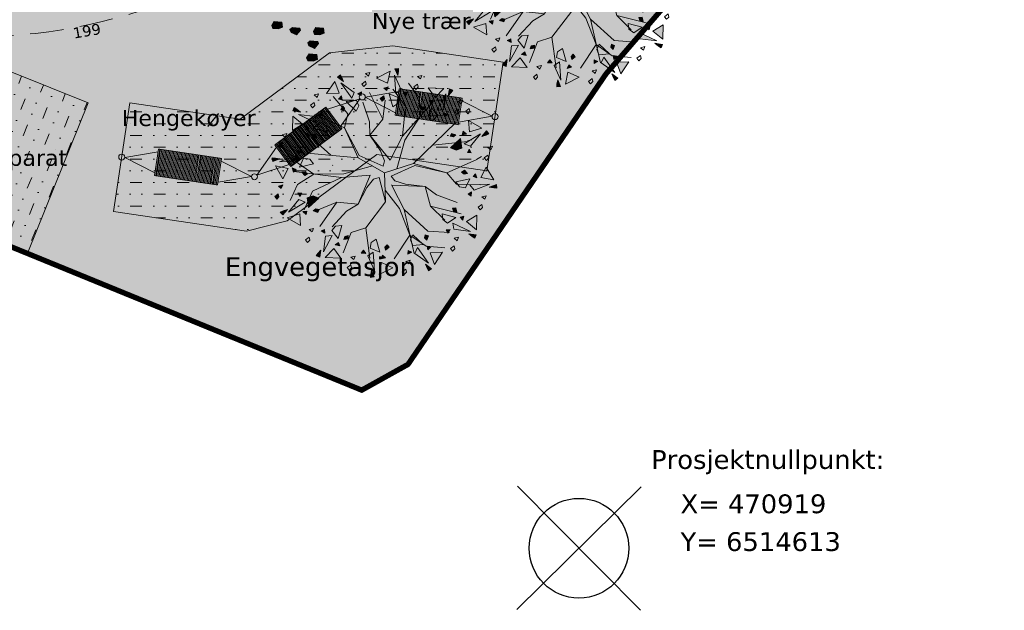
# Model space of a CAD drawing. Header units: metres. Extents: x 470877 to 470966, y 6514611 to 6514728.
# Tile 15 of 256: x 470898 to 470935, y 6514611 to 6514633. Entities that reach past the tile are written whole.
import ezdxf

# ---------------------------------------------------------------- set-up
doc = ezdxf.new("R2010")
doc.units = ezdxf.units.M
doc.header["$PDSIZE"] = 1
for name, pattern in [('DASHED', [19.05, 12.7, -6.35]), ('DASHED2', [0.375, 0.25, -0.125]), ('PLINE', [0])]:
    doc.linetypes.add(name, pattern=pattern)
doc.layers.add('A-L_planter_tre_nytt', color=4, linetype='Continuous')
doc.layers.add('L_tre fyll', color=65, linetype='Continuous')
doc.layers.add('L 771-Gressarealer', color=7, linetype='Continuous', lineweight=9, true_color=0xe1e1ad)
doc.layers.add('LA DIV-Grense_delområde', color=7, linetype='DASHED', lineweight=9, true_color=0x007f00)
for name, color, linetype, lineweight in [('LA TEK', 7, 'Continuous', 9), ('LA TEK-Punkthøgde ny', 255, 'Continuous', 9), ('LA TER-Ny kote 1m', 95, 'Continuous', 13), ('LA UTS-Møbel', 125, 'Continuous', 9), ('LA VEG-Staude', 233, 'Continuous', 9), ('LA VOP-H fallunderlag', 145, 'Continuous', 9), ('LA VOP-H skifer', 251, 'Continuous', 9), ('LA VVS-Fallpil', 255, 'Continuous', 20)]:
    doc.layers.add(name, color=color, linetype=linetype, lineweight=lineweight)
doc.styles.add('Arealtekst', font='arial.ttf')
doc.styles.add('Verdana', font='verdana.ttf')
doc.dimstyles.new('ISO-25', dxfattribs={"dimtxt": 2.5, "dimasz": 2.5, "dimexe": 1.25, "dimexo": 0.625, "dimtad": 1, "dimtxsty": 'Standard', "dimcen": 2.5, "dimadec": 0, "dimazin": 0, "dimtfac": 1, "dimtmove": 0, "dimatfit": 3, "dimfxl": 1, "dimarcsym": 0})

# ---------------------------------------------------------------- blocks, each defined once
blk = doc.blocks.new('*D22')
at = {"layer": 'Defpoints', "color": 0, "transparency": 16777216}
for p in [(470903.701, 6514641.444), (470904.817, 6514621.474)]:
    blk.add_point(p, dxfattribs=at)
at = {"layer": 'LA VVS-Fallpil', "color": 0, "lineweight": -2, "transparency": 16777216}
blk.add_line((470903.881, 6514638.224), (470903.729, 6514640.945), dxfattribs=at)
at = {"layer": 'LA VVS-Fallpil', "color": 0, "transparency": 16777216}
blk.add_solid([(470903.812, 6514640.95), (470903.646, 6514640.941), (470903.701, 6514641.444)], dxfattribs=at)
at = {"layer": 'LA VVS-Fallpil', "color": 0, "transparency": 16777216, "insert": (470904.287, 6514638.858), "char_height": 0.25, "attachment_point": 5, "rotation": 273.1986, "style": 'Arealtekst'}
blk.add_mtext('R20', dxfattribs=at)
blk = doc.blocks.new('Trær Symbol[109]', base_point=(85145, -43970))
at = {"layer": 'L_tre fyll', "linetype": 'Continuous', "lineweight": 0, "true_color": 0x8dd61f}
for points in [[(83394, -40399), (83619, -40566), (83558, -40416), (83505, -40318)], [(85348, -40182), (84838, -40433), (85255, -40628)], [(85518, -40328), (85565, -41014), (85766, -40875)], [(85528, -40096), (85635, -40343), (85662, -40186), (85668, -40078)], [(83286, -40558), (82984, -41015), (83447, -40992)], [(83510, -40607), (83919, -41186), (84017, -40970)], [(84281, -40943), (84135, -41017), (84270, -41079)], [(85278, -40766), (85114, -40809), (85223, -40900)], [(85317, -41019), (85456, -41505), (85641, -41382), (85679, -41167)], [(86012, -40975), (85845, -40970), (85930, -41086)], [(87355, -40820), (86774, -40797), (87034, -41159)], [(87425, -41025), (87099, -41635), (87350, -41609)], [(87558, -40831), (87519, -41092), (87628, -40971), (87691, -40881)], [(83540, -41102), (83423, -41216), (83565, -41245)], [(83709, -41305), (84089, -41666), (84182, -41473), (84099, -41267)], [(85112, -41093), (84978, -41197), (85055, -41292), (85137, -41207)], [(86980, -41288), (86814, -41248), (86860, -41378)], [(81730, -41659), (82012, -41701), (81879, -41597), (81781, -41537)], [(81941, -41787), (82602, -42103), (82569, -41869)], [(82781, -41722), (82696, -41855), (82845, -41846)], [(83573, -41466), (83515, -41619), (83632, -41667), (83656, -41554)], [(86659, -41491), (86487, -41517), (86503, -41635), (86621, -41600)], [(86879, -41523), (86740, -42004), (86968, -41985), (87116, -41819)], [(87511, -41809), (87367, -41727), (87379, -41866)], [(81723, -41849), (81710, -42390), (82093, -42154)], [(82486, -42306), (83005, -42445), (82980, -42232), (82799, -42091)], [(83536, -44146), (84603, -44048), (84164, -45134), (84481, -44516), (84734, -44206), (84946, -44142), (85177, -45042), (85164, -44611), (85699, -45297), (86091, -46286), (85874, -45336), (85410, -44423), (86662, -44480), (85927, -44389), (85525, -44260), (85388, -44092), (86274, -43697), (87462, -43967), (86223, -43614), (85595, -43821), (85897, -42754), (86472, -41863), (85817, -42604), (85353, -43499), (84595, -42556), (84992, -43145), (85143, -43515), (85117, -43617), (85091, -43718), (84192, -43318), (83653, -42290), (84155, -43406), (84650, -43688), (83628, -44005), (82504, -44012)], [(88770, -42302), (88273, -42012), (88307, -42444)], [(82232, -42207), (82193, -42361), (82330, -42321)], [(82456, -42510), (82488, -42671), (82613, -42658), (82574, -42548)], [(87801, -42553), (87636, -42495), (87587, -42603), (87709, -42628)], [(88191, -42529), (88066, -42417), (88038, -42549)], [(88722, -42511), (88108, -42880), (88342, -42975)], [(88942, -42406), (88768, -42612), (88928, -42559), (89031, -42511)], [(87976, -42683), (87597, -43030), (87806, -43120), (88025, -43046)], [(81915, -43103), (81913, -43259), (82036, -43182)], [(88376, -43223), (88294, -43085), (88230, -43210)], [(80981, -43538), (81244, -43443), (81075, -43414), (80959, -43407)], [(81230, -43552), (81966, -43521), (81812, -43331)], [(81975, -43752), (82494, -43632), (82359, -43457), (82128, -43418)], [(81076, -43708), (81355, -44188), (81557, -43802)], [(81705, -43784), (81754, -43937), (81850, -43837)], [(82059, -43945), (82173, -44071), (82273, -44002), (82180, -43923)], [(88231, -43994), (88117, -43868), (88016, -43938), (88110, -44016)], [(88585, -44155), (88536, -44002), (88440, -44102)], [(89213, -44231), (88934, -43752), (88733, -44137)], [(88315, -44187), (87796, -44307), (87931, -44482), (88162, -44521)], [(81053, -44850), (81130, -44945), (81211, -44860), (81186, -44746)], [(81188, -44462), (81297, -44554), (81352, -44419)], [(81914, -44717), (81996, -44854), (82060, -44729)], [(88375, -44836), (88377, -44680), (88254, -44757)], [(89060, -44387), (88324, -44418), (88478, -44608)], [(89309, -44401), (89046, -44496), (89215, -44525), (89331, -44532)], [(81568, -45428), (82181, -45059), (81948, -44964)], [(82314, -45256), (82693, -44909), (82484, -44820), (82265, -44893)], [(81348, -45533), (81522, -45327), (81362, -45380), (81259, -45428)], [(82099, -45410), (82224, -45522), (82252, -45390)], [(82489, -45387), (82654, -45444), (82703, -45336), (82581, -45311)], [(87834, -45429), (87802, -45268), (87677, -45281), (87716, -45391)], [(81520, -45637), (82017, -45927), (81983, -45495)], [(87804, -45633), (87285, -45495), (87310, -45707), (87491, -45848)], [(88349, -46152), (87688, -45836), (87721, -46070)], [(88058, -45732), (88097, -45578), (87959, -45619)], [(88567, -46090), (88580, -45549), (88197, -45785)], [(82779, -46130), (82923, -46212), (82911, -46073)], [(83411, -46416), (83550, -45935), (83322, -45954), (83174, -46120)], [(87508, -46217), (87594, -46084), (87445, -46093)], [(82865, -46914), (83191, -46305), (82940, -46330)], [(83309, -46651), (83476, -46691), (83430, -46562)], [(83631, -46448), (83803, -46422), (83787, -46304), (83669, -46339)], [(84972, -46920), (84834, -46434), (84649, -46557), (84611, -46772)], [(86580, -46634), (86201, -46273), (86108, -46467), (86191, -46672)], [(86717, -46473), (86775, -46320), (86658, -46272), (86634, -46385)], [(88560, -46280), (88278, -46238), (88411, -46342), (88509, -46402)], [(82732, -47108), (82771, -46847), (82662, -46968), (82599, -47058)], [(82935, -47119), (83516, -47142), (83255, -46780)], [(84278, -46964), (84445, -46969), (84360, -46853)], [(84772, -47611), (84725, -46925), (84524, -47064)], [(85178, -46846), (85311, -46742), (85235, -46647), (85153, -46732)], [(86009, -46996), (86155, -46922), (86019, -46860)], [(86779, -47332), (86371, -46753), (86273, -46969)], [(86750, -46837), (86867, -46723), (86725, -46694)], [(87004, -47381), (87306, -46924), (86843, -46947)], [(84942, -47757), (85452, -47506), (85034, -47311)], [(85012, -47173), (85176, -47130), (85067, -47039)], [(84762, -47843), (84655, -47596), (84628, -47753), (84622, -47861)], [(86896, -47540), (86671, -47373), (86732, -47524), (86785, -47621)]]:
    blk.add_hatch(color=62, dxfattribs=at).paths.add_polyline_path(points)
at = {"layer": 'A-L_planter_tre_nytt', "linetype": 'PLINE', "lineweight": 5}
for p, q in [((83505, -40318), (83394, -40399)), ((83558, -40416), (83505, -40318)), ((84598, -40226), (84433, -40269)), ((84433, -40269), (84543, -40360)), ((84543, -40360), (84598, -40226)), ((85348, -40182), (84838, -40433)), ((85348, -40182), (84838, -40433)), ((85255, -40628), (85348, -40182)), ((85255, -40628), (85348, -40182)), ((85518, -40328), (85565, -41014)), ((85766, -40875), (85518, -40328)), ((85518, -40328), (85565, -41014)), ((85766, -40875), (85518, -40328)), ((85668, -40078), (85528, -40096)), ((85668, -40078), (85528, -40096)), ((85528, -40096), (85635, -40343)), ((85528, -40096), (85635, -40343)), ((85635, -40343), (85662, -40186)), ((85635, -40343), (85662, -40186)), ((85662, -40186), (85668, -40078)), ((85662, -40186), (85668, -40078)), ((86535, -40333), (86371, -40376)), ((86480, -40467), (86535, -40333)), ((83286, -40558), (82984, -41015)), ((83447, -40992), (83286, -40558)), ((83394, -40399), (83619, -40566)), ((83510, -40607), (83919, -41186)), ((84017, -40970), (83510, -40607)), ((83619, -40566), (83558, -40416)), ((84431, -40553), (84298, -40656)), ((84298, -40656), (84375, -40752)), ((84375, -40752), (84457, -40666)), ((84457, -40666), (84431, -40553)), ((84838, -40433), (85255, -40628)), ((84838, -40433), (85255, -40628)), ((86436, -41172), (86032, -40628)), ((86369, -40660), (86235, -40764)), ((86394, -40774), (86369, -40660)), ((86371, -40376), (86480, -40467)), ((82683, -41019), (82519, -41062)), ((82519, -41062), (82628, -41153)), ((82628, -41153), (82683, -41019)), ((82984, -41015), (83447, -40992)), ((83919, -41186), (84017, -40970)), ((84281, -40943), (84135, -41017)), ((84135, -41017), (84270, -41079)), ((84270, -41079), (84281, -40943)), ((85075, -41968), (84583, -40969)), ((85278, -40766), (85114, -40809)), ((85278, -40766), (85114, -40809)), ((85114, -40809), (85223, -40900)), ((85114, -40809), (85223, -40900)), ((85223, -40900), (85278, -40766)), ((85223, -40900), (85278, -40766)), ((85317, -41019), (85456, -41505)), ((85679, -41167), (85317, -41019)), ((85317, -41019), (85456, -41505)), ((85679, -41167), (85317, -41019)), ((85451, -40853), (85919, -41475)), ((85565, -41014), (85766, -40875)), ((85565, -41014), (85766, -40875)), ((86012, -40975), (85845, -40970)), ((85845, -40970), (85929, -40973)), ((85845, -40970), (85930, -41086)), ((86012, -40975), (85845, -40970)), ((85845, -40970), (85930, -41086)), ((85930, -41086), (86012, -40975)), ((85930, -41086), (86012, -40975)), ((86235, -40764), (86312, -40859)), ((86312, -40859), (86394, -40774)), ((87355, -40820), (86774, -40797)), ((86774, -40797), (87034, -41159)), ((87034, -41159), (87355, -40820)), ((87425, -41025), (87099, -41635)), ((87350, -41609), (87425, -41025)), ((87558, -40831), (87519, -41092)), ((87519, -41092), (87628, -40971)), ((87691, -40881), (87558, -40831)), ((87628, -40971), (87691, -40881)), ((82517, -41346), (82383, -41450)), ((82542, -41459), (82517, -41346)), ((83773, -41770), (83234, -41115)), ((83540, -41102), (83423, -41216)), ((83423, -41216), (83565, -41245)), ((83565, -41245), (83540, -41102)), ((84099, -41267), (83709, -41305)), ((83709, -41305), (84089, -41666)), ((84182, -41473), (84099, -41267)), ((84586, -42065), (84333, -41332)), ((85112, -41093), (84978, -41197)), ((85112, -41093), (84978, -41197)), ((84978, -41197), (85055, -41292)), ((84978, -41197), (85055, -41292)), ((85055, -41292), (85137, -41207)), ((85055, -41292), (85137, -41207)), ((85075, -41968), (85171, -41258)), ((85137, -41207), (85112, -41093)), ((85137, -41207), (85112, -41093)), ((85456, -41505), (85641, -41382)), ((85456, -41505), (85641, -41382)), ((85641, -41382), (85679, -41167)), ((85641, -41382), (85679, -41167)), ((85817, -42604), (86941, -41333)), ((86472, -41863), (86436, -41172)), ((86814, -41248), (86860, -41378)), ((86980, -41288), (86814, -41248)), ((86860, -41378), (86980, -41288)), ((88054, -41263), (87889, -41306)), ((87889, -41306), (87999, -41397)), ((87999, -41397), (88054, -41263)), ((81781, -41537), (81730, -41659)), ((81730, -41659), (82012, -41701)), ((81879, -41597), (81781, -41537)), ((82012, -41701), (81879, -41597)), ((81941, -41787), (82602, -42103)), ((82569, -41869), (81941, -41787)), ((82383, -41450), (82460, -41545)), ((82460, -41545), (82542, -41459)), ((83653, -42290), (82542, -41791)), ((82781, -41722), (82696, -41855)), ((82845, -41846), (82781, -41722)), ((83573, -41466), (83515, -41619)), ((83515, -41619), (83632, -41667)), ((83656, -41554), (83573, -41466)), ((83632, -41667), (83656, -41554)), ((83653, -42290), (83773, -41770)), ((84089, -41666), (84182, -41473)), ((85919, -41475), (85817, -42604)), ((86472, -41863), (87532, -41800)), ((86659, -41491), (86487, -41517)), ((86487, -41517), (86503, -41635)), ((86503, -41635), (86621, -41600)), ((86621, -41600), (86659, -41491)), ((86879, -41523), (86740, -42004)), ((87116, -41819), (86879, -41523)), ((87099, -41635), (87350, -41609)), ((87511, -41809), (87367, -41727)), ((87367, -41727), (87379, -41866)), ((87379, -41866), (87511, -41809)), ((87887, -41590), (87754, -41694)), ((87754, -41694), (87831, -41789)), ((87831, -41789), (87913, -41703)), ((87913, -41703), (87887, -41590)), ((88301, -41569), (88168, -41673)), ((88168, -41673), (88244, -41768)), ((88244, -41768), (88326, -41683)), ((88326, -41683), (88301, -41569)), ((81723, -41849), (81710, -42390)), ((81710, -42390), (82093, -42154)), ((82093, -42154), (81723, -41849)), ((82799, -42091), (82486, -42306)), ((82602, -42103), (82569, -41869)), ((82696, -41855), (82845, -41846)), ((82980, -42232), (82799, -42091)), ((84595, -42556), (84586, -42065)), ((84595, -42556), (85075, -41968)), ((85897, -42754), (86472, -41863)), ((86223, -43614), (87815, -42082)), ((86740, -42004), (86968, -41985)), ((86968, -41985), (87116, -41819)), ((88770, -42302), (88273, -42012)), ((88273, -42012), (88307, -42444)), ((81498, -42502), (81334, -42545)), ((81334, -42545), (81443, -42636)), ((81443, -42636), (81498, -42502)), ((83141, -43311), (82179, -42441)), ((82232, -42207), (82193, -42361)), ((82193, -42361), (82330, -42321)), ((82330, -42321), (82232, -42207)), ((82456, -42510), (82488, -42671)), ((82574, -42548), (82456, -42510)), ((82486, -42306), (83005, -42445)), ((82613, -42658), (82574, -42548)), ((83005, -42445), (82980, -42232)), ((84192, -43318), (83653, -42290)), ((84155, -43406), (83653, -42290)), ((87636, -42495), (87587, -42603)), ((87801, -42553), (87636, -42495)), ((88066, -42417), (88038, -42549)), ((88038, -42549), (88191, -42529)), ((88191, -42529), (88066, -42417)), ((88722, -42511), (88108, -42880)), ((88307, -42444), (88770, -42302)), ((88342, -42975), (88722, -42511)), ((88942, -42406), (88768, -42612)), ((88928, -42559), (89031, -42511)), ((89031, -42511), (88942, -42406)), ((81331, -42829), (81198, -42933)), ((81357, -42943), (81331, -42829)), ((82488, -42671), (82613, -42658)), ((84992, -43145), (84595, -42556)), ((85353, -43499), (84595, -42556)), ((85353, -43499), (85817, -42604)), ((85595, -43821), (85897, -42754)), ((86924, -42939), (88240, -42800)), ((87587, -42603), (87709, -42628)), ((87976, -42683), (87597, -43030)), ((87709, -42628), (87801, -42553)), ((88025, -43046), (87976, -42683)), ((88108, -42880), (88342, -42975)), ((88395, -42736), (88231, -42779)), ((88768, -42612), (88928, -42559)), ((81198, -42933), (81275, -43028)), ((81275, -43028), (81357, -42943)), ((84155, -43406), (81852, -43190)), ((81915, -43103), (81913, -43259)), ((81913, -43259), (82036, -43182)), ((82036, -43182), (81915, -43103)), ((85143, -43515), (84992, -43145)), ((87597, -43030), (87806, -43120)), ((87806, -43120), (88025, -43046)), ((88294, -43085), (88230, -43210)), ((88230, -43210), (88376, -43223)), ((88376, -43223), (88294, -43085)), ((89159, -42978), (88994, -43020)), ((88994, -43020), (89104, -43112)), ((89104, -43112), (89159, -42978)), ((80959, -43407), (80981, -43538)), ((81075, -43414), (80959, -43407)), ((80981, -43538), (81244, -43443)), ((81244, -43443), (81075, -43414)), ((81812, -43331), (81230, -43552)), ((81230, -43552), (81966, -43521)), ((82504, -44012), (81528, -43329)), ((81966, -43521), (81812, -43331)), ((82128, -43418), (81975, -43752)), ((81975, -43752), (82494, -43632)), ((82359, -43457), (82128, -43418)), ((82494, -43632), (82359, -43457)), ((85145, -43970), (84155, -43406)), ((85091, -43718), (84192, -43318)), ((85091, -43718), (85143, -43515)), ((85145, -43970), (86223, -43614)), ((86223, -43614), (87462, -43967)), ((87462, -43967), (88560, -43482)), ((88573, -43474), (88758, -43352)), ((88992, -43304), (88859, -43408)), ((88859, -43408), (88936, -43503)), ((88936, -43503), (89018, -43418)), ((89018, -43418), (88992, -43304)), ((81076, -43708), (81355, -44188)), ((81557, -43802), (81076, -43708)), ((81355, -44188), (81557, -43802)), ((81850, -43837), (81705, -43784)), ((81705, -43784), (81754, -43937)), ((81754, -43937), (81850, -43837)), ((83536, -44146), (81764, -43917)), ((82504, -44012), (81896, -44398)), ((82180, -43923), (82059, -43945)), ((82059, -43945), (82173, -44071)), ((82173, -44071), (82273, -44002)), ((82273, -44002), (82180, -43923)), ((83628, -44005), (82504, -44012)), ((83211, -43687), (83202, -43675)), ((84691, -43711), (83628, -44005)), ((85145, -43970), (85177, -45042)), ((85388, -44092), (86274, -43697)), ((86274, -43697), (87462, -43967)), ((87462, -43967), (87823, -44389)), ((88117, -43868), (88016, -43938)), ((88016, -43938), (88110, -44016)), ((88110, -44016), (88231, -43994)), ((88231, -43994), (88117, -43868)), ((88536, -44002), (88440, -44102)), ((88585, -44155), (88536, -44002)), ((88934, -43752), (88733, -44137)), ((89213, -44231), (88934, -43752)), ((82455, -44649), (83536, -44146)), ((84603, -44048), (83536, -44146)), ((84603, -44048), (84164, -45134)), ((84734, -44206), (84481, -44516)), ((84946, -44142), (84734, -44206)), ((84946, -44142), (85177, -45042)), ((85388, -44092), (85525, -44260)), ((85525, -44260), (85927, -44389)), ((88315, -44187), (87796, -44307)), ((87796, -44307), (87931, -44482)), ((88162, -44521), (88315, -44187)), ((88440, -44102), (88585, -44155)), ((88733, -44137), (89213, -44231)), ((81186, -44746), (81053, -44850)), ((81211, -44860), (81186, -44746)), ((81352, -44419), (81188, -44462)), ((81188, -44462), (81297, -44554)), ((81297, -44554), (81352, -44419)), ((81896, -44398), (81624, -44997)), ((81914, -44717), (81996, -44854)), ((82060, -44729), (81914, -44717)), ((81996, -44854), (82060, -44729)), ((82148, -45340), (82455, -44649)), ((84481, -44516), (84164, -45134)), ((85164, -44611), (85699, -45297)), ((85405, -44414), (85913, -45413)), ((85410, -44423), (86662, -44480)), ((85927, -44389), (86662, -44480)), ((86662, -44480), (87078, -44788)), ((86662, -44480), (86859, -45206)), ((87823, -44389), (88700, -44419)), ((87931, -44482), (88162, -44521)), ((88377, -44680), (88254, -44757)), ((89060, -44387), (88324, -44418)), ((88324, -44418), (88478, -44608)), ((88375, -44836), (88377, -44680)), ((88478, -44608), (89060, -44387)), ((89309, -44401), (89046, -44496)), ((89046, -44496), (89215, -44525)), ((89215, -44525), (89331, -44532)), ((89331, -44532), (89309, -44401)), ((81053, -44850), (81130, -44945)), ((81130, -44945), (81211, -44860)), ((81948, -44964), (81568, -45428)), ((81568, -45428), (82181, -45059)), ((82181, -45059), (81948, -44964)), ((82484, -44820), (82265, -44893)), ((82265, -44893), (82314, -45256)), ((82314, -45256), (82693, -44909)), ((82693, -44909), (82484, -44820)), ((83366, -45059), (82670, -45351)), ((83366, -45059), (82731, -45964)), ((84164, -45134), (83366, -45059)), ((85177, -45042), (84440, -46015)), ((87078, -44788), (87845, -45077)), ((88254, -44757), (88375, -44836)), ((88932, -44819), (88768, -44862)), ((88768, -44862), (88877, -44953)), ((88877, -44953), (88932, -44819)), ((81362, -45380), (81259, -45428)), ((81259, -45428), (81348, -45533)), ((81348, -45533), (81522, -45327)), ((81522, -45327), (81362, -45380)), ((82252, -45390), (82099, -45410)), ((82099, -45410), (82224, -45522)), ((82224, -45522), (82252, -45390)), ((82581, -45311), (82489, -45387)), ((82489, -45387), (82654, -45444)), ((82703, -45336), (82581, -45311)), ((82654, -45444), (82703, -45336)), ((83724, -45395), (83197, -45973)), ((84164, -45134), (83724, -45395)), ((85699, -45297), (86091, -46286)), ((86754, -46135), (85874, -45336)), ((85874, -45336), (86246, -46968)), ((86859, -45206), (87995, -45491)), ((86859, -45206), (87393, -45732)), ((87802, -45268), (87677, -45281)), ((87677, -45281), (87716, -45391)), ((87716, -45391), (87834, -45429)), ((87834, -45429), (87802, -45268)), ((88765, -45146), (88632, -45250)), ((88632, -45250), (88709, -45345)), ((88709, -45345), (88791, -45259)), ((88791, -45259), (88765, -45146)), ((81983, -45495), (81520, -45637)), ((81520, -45637), (82017, -45927)), ((82017, -45927), (81983, -45495)), ((87804, -45633), (87285, -45495)), ((87285, -45495), (87310, -45707)), ((87310, -45707), (87491, -45848)), ((87491, -45848), (87804, -45633)), ((88349, -46152), (87688, -45836)), ((87688, -45836), (87721, -46070)), ((88097, -45578), (87959, -45619)), ((87959, -45619), (88058, -45732)), ((88058, -45732), (88097, -45578)), ((88580, -45549), (88197, -45785)), ((88197, -45785), (88567, -46090)), ((88567, -46090), (88580, -45549)), ((82502, -46037), (82338, -46080)), ((82338, -46080), (82447, -46171)), ((82447, -46171), (82502, -46037)), ((82911, -46073), (82779, -46130)), ((82779, -46130), (82923, -46212)), ((82923, -46212), (82911, -46073)), ((83322, -45954), (83174, -46120)), ((83174, -46120), (83411, -46416)), ((83550, -45935), (83322, -45954)), ((83411, -46416), (83550, -45935)), ((83902, -46189), (83603, -46952)), ((84440, -46015), (83902, -46189)), ((84440, -46015), (84598, -47149)), ((87560, -46195), (86754, -46135)), ((87594, -46084), (87445, -46093)), ((87445, -46093), (87508, -46217)), ((87508, -46217), (87594, -46084)), ((87721, -46070), (88349, -46152)), ((82336, -46364), (82202, -46468)), ((82202, -46468), (82279, -46563)), ((82279, -46563), (82361, -46477)), ((82361, -46477), (82336, -46364)), ((82865, -46914), (83191, -46305)), ((82940, -46330), (82865, -46914)), ((83191, -46305), (82940, -46330)), ((83430, -46562), (83309, -46651)), ((83476, -46691), (83430, -46562)), ((83669, -46339), (83631, -46448)), ((83631, -46448), (83803, -46422)), ((83787, -46304), (83669, -46339)), ((83803, -46422), (83787, -46304)), ((84649, -46557), (84611, -46772)), ((84834, -46434), (84649, -46557)), ((84972, -46920), (84834, -46434)), ((86091, -46286), (85506, -47165)), ((86091, -46286), (86690, -46705)), ((86201, -46273), (86108, -46467)), ((86108, -46467), (86191, -46672)), ((86580, -46634), (86201, -46273)), ((86658, -46272), (86634, -46385)), ((86634, -46385), (86717, -46473)), ((86775, -46320), (86658, -46272)), ((86717, -46473), (86775, -46320)), ((87903, -46361), (87739, -46404)), ((87739, -46404), (87848, -46496)), ((87848, -46496), (87903, -46361)), ((88560, -46280), (88278, -46238)), ((88278, -46238), (88411, -46342)), ((88411, -46342), (88509, -46402)), ((88509, -46402), (88560, -46280)), ((82771, -46847), (82662, -46968)), ((82732, -47108), (82771, -46847)), ((83255, -46780), (82935, -47119)), ((83516, -47142), (83255, -46780)), ((83309, -46651), (83476, -46691)), ((84360, -46853), (84278, -46964)), ((84445, -46969), (84360, -46853)), ((84725, -46925), (84524, -47064)), ((84611, -46772), (84972, -46920)), ((84772, -47611), (84725, -46925)), ((85235, -46647), (85153, -46732)), ((85153, -46732), (85178, -46846)), ((85178, -46846), (85311, -46742)), ((85311, -46742), (85235, -46647)), ((86019, -46860), (86009, -46996)), ((86009, -46996), (86155, -46922)), ((86155, -46922), (86019, -46860)), ((86191, -46672), (86580, -46634)), ((86371, -46753), (86273, -46969)), ((86779, -47332), (86371, -46753)), ((86690, -46705), (87391, -46762)), ((86867, -46723), (86725, -46694)), ((86725, -46694), (86750, -46837)), ((86750, -46837), (86867, -46723)), ((87306, -46924), (86843, -46947)), ((86843, -46947), (87004, -47381)), ((87004, -47381), (87306, -46924)), ((87736, -46688), (87603, -46792)), ((87603, -46792), (87680, -46887)), ((87680, -46887), (87762, -46802)), ((87762, -46802), (87736, -46688)), ((82662, -46968), (82599, -47058)), ((82599, -47058), (82732, -47108)), ((82935, -47119), (83516, -47142)), ((84048, -47066), (83884, -47109)), ((83884, -47109), (83993, -47200)), ((83993, -47200), (84048, -47066)), ((84278, -46964), (84445, -46969)), ((84524, -47064), (84772, -47611)), ((85034, -47311), (84942, -47757)), ((85067, -47039), (85012, -47173)), ((85012, -47173), (85176, -47130)), ((85452, -47506), (85034, -47311)), ((85176, -47130), (85067, -47039)), ((86102, -47227), (85938, -47270)), ((85938, -47270), (86047, -47361)), ((86047, -47361), (86102, -47227)), ((86273, -46969), (86779, -47332)), ((83882, -47393), (83749, -47497)), ((83749, -47497), (83826, -47592)), ((83826, -47592), (83908, -47506)), ((83908, -47506), (83882, -47393)), ((84655, -47596), (84628, -47753)), ((84762, -47843), (84655, -47596)), ((84942, -47757), (85452, -47506)), ((85935, -47554), (85802, -47658)), ((85802, -47658), (85879, -47753)), ((85879, -47753), (85961, -47668)), ((85961, -47668), (85935, -47554)), ((86896, -47540), (86671, -47373)), ((86671, -47373), (86732, -47524)), ((86732, -47524), (86785, -47621)), ((86785, -47621), (86896, -47540)), ((84628, -47753), (84622, -47861)), ((84622, -47861), (84762, -47843))]:
    blk.add_line(p, q, dxfattribs=at)

msp = doc.modelspace()

# ---------------------------------------------------------------- hatches: boundary and pattern name
at = {"layer": 'L 771-Gressarealer'}
h = msp.add_hatch(color=256, dxfattribs=at)
edge = h.paths.add_edge_path()
edge.add_line((470884.745, 6514673.478), (470885.269, 6514664.869))
edge.add_line((470885.269, 6514664.869), (470885.438, 6514661.664))
edge.add_arc((470668.033, 6514651.837), 217.627, 0.1029, 2.58795, ccw=False)
edge.add_arc((470897.349, 6514652.007), 11.692, 178.9172, 222.2676)
edge.add_line((470888.697, 6514644.144), (470888.236, 6514643.682))
edge.add_arc((470897.422, 6514652.09), 12.453, 222.4701, 230.5635)
edge.add_line((470889.511, 6514642.473), (470888.942, 6514641.779))
edge.add_arc((470896.555, 6514650.887), 11.87, 230.1061, 238.5676)
edge.add_line((470890.365, 6514640.758), (470889.89, 6514639.993))
edge.add_arc((470897.302, 6514651.94), 14.06, 238.1817, 245.3503)
edge.add_line((470891.438, 6514639.161), (470891.063, 6514638.345))
edge.add_arc((470897.409, 6514652.092), 15.14, 245.223, 251.8689)
edge.add_line((470892.697, 6514637.703), (470892.419, 6514636.847))
edge.add_arc((470897.292, 6514651.834), 15.759, 251.9866, 258.3061)
edge.add_line((470894.098, 6514636.402), (470893.913, 6514635.522))
edge.add_arc((470897.063, 6514650.217), 15.029, 257.9016, 264.9742)
edge.add_line((470895.747, 6514635.246), (470895.681, 6514634.644))
edge.add_arc((470897.321, 6514653.039), 18.468, 264.9066, 274.4555)
edge.add_line((470898.755, 6514634.627), (470898.898, 6514633.43))
edge.add_arc((470897.349, 6514652.007), 18.642, 274.7653, 282.9449)
edge.add_line((470901.525, 6514633.84), (470902.017, 6514633.95))
edge.add_line((470902.017, 6514633.95), (470901.689, 6514635.413))
edge.add_line((470901.689, 6514635.413), (470901.674, 6514635.477))
edge.add_line((470901.674, 6514635.477), (470901.337, 6514635.397))
edge.add_line((470901.337, 6514635.397), (470901.28, 6514635.641))
edge.add_arc((470904.817, 6514621.474), 14.601, 85.4073, 104.0202, ccw=False)
edge.add_arc((470907.719, 6514653.797), 17.852, 264.4293, 283.2707)
edge.add_line((470911.817, 6514636.421), (470911.612, 6514637.296))
edge.add_arc((470907.717, 6514653.846), 17.002, 283.2417, 288.511)
edge.add_line((470913.115, 6514637.723), (470912.829, 6514638.576))
edge.add_arc((470907.666, 6514653.972), 16.238, 288.5372, 293.3864)
edge.add_line((470914.112, 6514639.068), (470913.755, 6514639.893))
edge.add_arc((470907.71, 6514653.868), 15.226, 293.392, 298.7618)
edge.add_line((470915.036, 6514640.52), (470914.603, 6514641.309))
edge.add_arc((470907.685, 6514653.898), 14.365, 298.7913, 304.7391)
edge.add_line((470915.87, 6514642.094), (470915.359, 6514642.831))
edge.add_arc((470906.087, 6514655.882), 16.009, 305.3917, 311.0584)
edge.add_line((470916.602, 6514643.811), (470916.171, 6514644.297))
edge.add_arc((470907.722, 6514653.845), 12.749, 311.5074, 365.0731)
edge.add_line((470920.421, 6514654.972), (470919.956, 6514660.554))
edge.add_arc((470929.744, 6514661.667), 9.851, 145.7693, 186.4867, ccw=False)
edge.add_line((470921.599, 6514667.208), (470937.126, 6514688.02))
edge.add_arc((470944.526, 6514682.296), 9.356, 95.2613, 142.2783, ccw=False)
edge.add_arc((470942.151, 6514703.688), 12.171, 277.1596, 354.5241)
edge.add_line((470954.267, 6514702.527), (470954.017, 6514702.54))
edge.add_line((470954.017, 6514702.54), (470954.068, 6514710.691))
edge.add_line((470954.068, 6514710.691), (470965.433, 6514710.565))
edge.add_line((470965.433, 6514710.565), (470933.57, 6514668.44))
edge.add_line((470933.57, 6514668.44), (470932.921, 6514665.513))
edge.add_line((470932.921, 6514665.513), (470930.983, 6514657.851))
edge.add_line((470930.983, 6514657.851), (470929, 6514649.641))
edge.add_line((470929, 6514649.641), (470923.035, 6514634.182))
edge.add_line((470923.035, 6514634.182), (470920.012, 6514630.682))
edge.add_line((470920.012, 6514630.682), (470912.632, 6514619.851))
edge.add_line((470912.632, 6514619.851), (470910.907, 6514618.891))
edge.add_line((470910.907, 6514618.891), (470878.57, 6514632.121))
edge.add_line((470878.57, 6514632.121), (470877.585, 6514672.863))
edge.add_line((470877.585, 6514672.863), (470880.229, 6514682.09))
edge.add_line((470880.229, 6514682.09), (470884.219, 6514682.108))
edge.add_line((470884.219, 6514682.108), (470884.745, 6514673.478))
at = {"layer": 'LA UTS-Møbel', "true_color": 0xb6a581}
h = msp.add_hatch(color=33, dxfattribs=at)
h.dxf.hatch_style = 1
h.paths.add_polyline_path([(470912.153, 6514629.134), (470912.203, 6514629.127), (470912.35, 6514630.116), (470912.3, 6514630.123)])
h.paths.add_polyline_path([(470911.019, 6514629.888, 1), (470910.837, 6514629.754, 1)])
h.paths.add_polyline_path([(470915.783, 6514629.021, 1), (470915.965, 6514629.155, 1)])
h = msp.add_hatch(color=33, dxfattribs=at)
h.dxf.hatch_style = 1
h.paths.add_polyline_path([(470909.576, 6514629.441), (470909.535, 6514629.411), (470910.131, 6514628.608), (470910.171, 6514628.638)])
h.paths.add_polyline_path([(470910.837, 6514629.754, 1), (470911.019, 6514629.888, 1)])
h.paths.add_polyline_path([(470907.002, 6514626.91, 1), (470906.821, 6514626.776, 1)])
h = msp.add_hatch(color=33, dxfattribs=at)
h.dxf.hatch_style = 1
h.paths.add_polyline_path([(470914.452, 6514628.793), (470914.502, 6514628.786), (470914.648, 6514629.775), (470914.599, 6514629.783)])
h = msp.add_hatch(color=33, dxfattribs=at)
h.dxf.hatch_style = 1
h.paths.add_polyline_path([(470903.191, 6514626.889), (470903.241, 6514626.882), (470903.387, 6514627.871), (470903.338, 6514627.878)])
h.paths.add_polyline_path([(470902.056, 6514627.643, 1), (470901.875, 6514627.509, 1)])
h.paths.add_polyline_path([(470906.821, 6514626.776, 1), (470907.002, 6514626.91, 1)])
h = msp.add_hatch(color=33, dxfattribs=at)
h.dxf.hatch_style = 1
h.paths.add_polyline_path([(470907.709, 6514628.056), (470907.668, 6514628.027), (470908.264, 6514627.223), (470908.304, 6514627.253)])
h = msp.add_hatch(color=33, dxfattribs=at)
h.dxf.hatch_style = 1
h.paths.add_polyline_path([(470905.49, 6514626.548), (470905.54, 6514626.541), (470905.686, 6514627.53), (470905.637, 6514627.537)])
at = {"layer": 'LA VEG-Staude', "true_color": 0xc57bd1}
h = msp.add_hatch(dxfattribs=at)
h.set_pattern_fill('GOST_GLASS', color=213, scale=0.04, style=0)
h.set_pattern_definition([(45, (0, 0), (0.3394112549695, 0), [0.2, -0.28]), (45, (0.08485, 0), (0.3394112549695, 0), [0.08, -0.4]), (45, (0, 0.08485), (0.3394112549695, 0), [0.08, -0.4])])
h.paths.add_polyline_path([(470899.535, 6514624.833), (470910.61, 6514620.25), (470913.545, 6514623.352, -0.202167), (470916.608, 6514625.827), (470918.228, 6514628.217, 0.354563), (470918.355, 6514629.482, 0.384949), (470917.128, 6514629.611, 0.145502), (470916.221, 6514627.783, -0.495577), (470912.539, 6514626.75, 0.539495), (470910.4, 6514625.897, -0.391895), (470907.905, 6514624.319, 0.145001), (470904.673, 6514624.465, -0.268719), (470901.556, 6514625.578, 0.665328)])
at = {"layer": 'LA VOP-H fallunderlag'}
h = msp.add_hatch(dxfattribs=at)
h.set_pattern_fill('MUDST', color=256, scale=0.069, angle=68.0874, style=0)
h.set_pattern_definition([(68.087432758, (6338960.71587, 3645186.5717), (-0.079468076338, 0.976504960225), [0.43815, -0.43815, 0, -0.43815, 0, -0.43815])])
h.paths.add_polyline_path([(470891.514, 6514626.826), (470898.472, 6514624.027), (470900.711, 6514629.594), (470893.753, 6514632.392)])
h = msp.add_hatch(dxfattribs=at)
h.set_pattern_fill('MUDST', color=256, scale=0.069, style=0)
h.set_pattern_definition([(0, (-1310.37484, -345.3355), (0.8763, 0.43815), [0.43815, -0.43815, 0, -0.43815, 0, -0.43815])])
h.paths.add_polyline_path([(470901.665, 6514625.548), (470906.611, 6514624.815), (470908.133, 6514625.196), (470911.467, 6514627.669), (470915.573, 6514627.06), (470916.174, 6514631.116), (470912.068, 6514631.725), (470909.707, 6514631.468), (470906.373, 6514628.995), (470902.266, 6514629.604)])
at = {"layer": 'LA VOP-H skifer', "true_color": 0xc7c8ca}
h = msp.add_hatch(color=9, dxfattribs=at)
h.dxf.hatch_style = 1
h.paths.add_polyline_path([(470907.801, 6514632.358), (470907.959, 6514632.424), (470907.937, 6514632.607), (470907.65, 6514632.631), (470907.56, 6514632.484), (470907.6, 6514632.371)])
h = msp.add_hatch(color=9, dxfattribs=at)
h.dxf.hatch_style = 1
h.paths.add_polyline_path([(470908.323, 6514632.41), (470908.235, 6514632.335), (470908.275, 6514632.222), (470908.479, 6514632.128), (470908.632, 6514632.304), (470908.605, 6514632.386)])
h = msp.add_hatch(color=9, dxfattribs=at)
h.dxf.hatch_style = 1
h.paths.add_polyline_path([(470909.35, 6514632.133), (470909.509, 6514632.199), (470909.486, 6514632.382), (470909.199, 6514632.406), (470909.11, 6514632.259), (470909.149, 6514632.146)])
h = msp.add_hatch(color=9, dxfattribs=at)
h.dxf.hatch_style = 1
h.paths.add_polyline_path([(470908.987, 6514631.912), (470908.9, 6514631.837), (470908.939, 6514631.724), (470909.143, 6514631.63), (470909.296, 6514631.806), (470909.27, 6514631.888)])
h = msp.add_hatch(color=9, dxfattribs=at)
h.dxf.hatch_style = 1
h.paths.add_polyline_path([(470909.097, 6514631.148), (470909.255, 6514631.213), (470909.233, 6514631.396), (470908.946, 6514631.42), (470908.856, 6514631.273), (470908.896, 6514631.16)])

# ---------------------------------------------------------------- linework, layer by layer
at = {"linetype": 'Continuous'}
for points in [[(470916.689, 6514610.711), (470921.311, 6514615.289)], [(470916.713, 6514615.314), (470921.287, 6514610.686)]]:
    msp.add_lwpolyline(points, dxfattribs=at)
msp.add_circle((470919, 6514613), 1.857, dxfattribs=at)
at = {"layer": 'LA DIV-Grense_delområde', "ltscale": 0.2}
msp.add_lwpolyline([(470965.433, 6514710.565, 0.2, 0.2, 0), (470933.57, 6514668.44, 0.2, 0.2, 0), (470932.921, 6514665.513, 0.2, 0.2, 0), (470931.415, 6514659.645, 0.2, 0.2, 0), (470928.999, 6514649.641, 0.2, 0.2, 0), (470925.243, 6514640.291, 0.2, 0.2, 0), (470923.034, 6514634.183, 0.2, 0.2, 0), (470920.011, 6514630.682, 0.2, 0.2, 0), (470912.631, 6514619.852, 0.2, 0.2, 0), (470910.907, 6514618.892, 0.2, 0.2, 0), (470878.57, 6514632.122, 0.2, 0.2, 0), (470877.585, 6514672.864, 0.2, 0.2, 0), (470880.229, 6514682.09, 0.2, 0.2, 0), (470880.18, 6514692.87, 0.2, 0.2, 0)], format="xyseb", dxfattribs=at)
at = {"layer": 'LA TER-Ny kote 1m', "linetype": 'DASHED2', "ltscale": 5, "flags": 128}
msp.add_lwpolyline([(470894.813, 6514632.142, 0.100111), (470902.619, 6514633.015, -0.066328), (470909.125, 6514633.743, 0.362722), (470927.782, 6514651.716, -0.105119), (470930.563, 6514658.617, -0.079699)], format="xyb", dxfattribs=at)
at = {"layer": 'LA UTS-Møbel'}
for points in [[(470912.153, 6514629.134), (470912.203, 6514629.127), (470912.35, 6514630.116), (470912.3, 6514630.123), (470912.153, 6514629.134)], [(470912.227, 6514629.123), (470912.373, 6514630.112)], [(470912.276, 6514629.116), (470912.423, 6514630.105)], [(470912.325, 6514629.109), (470912.472, 6514630.098)], [(470914.599, 6514629.783), (470912.35, 6514630.116)], [(470912.375, 6514629.101), (470912.522, 6514630.09)], [(470912.424, 6514629.094), (470912.571, 6514630.083)], [(470912.474, 6514629.087), (470912.62, 6514630.076)], [(470912.523, 6514629.079), (470912.67, 6514630.069)], [(470910.112, 6514628.718), (470910.837, 6514629.754), (470909.635, 6514629.36)], [(470912.285, 6514630.024), (470911.04, 6514629.805), (470912.168, 6514629.233)], [(470912.573, 6514629.072), (470912.719, 6514630.061)], [(470912.622, 6514629.065), (470912.769, 6514630.054)], [(470912.672, 6514629.057), (470912.818, 6514630.047)], [(470912.721, 6514629.05), (470912.868, 6514630.039)], [(470912.771, 6514629.043), (470912.917, 6514630.032)], [(470912.82, 6514629.035), (470912.967, 6514630.025)], [(470912.87, 6514629.028), (470913.016, 6514630.017)], [(470912.919, 6514629.021), (470913.066, 6514630.01)], [(470912.968, 6514629.013), (470913.115, 6514630.003)], [(470913.018, 6514629.006), (470913.165, 6514629.995)], [(470913.067, 6514628.999), (470913.214, 6514629.988)], [(470913.117, 6514628.991), (470913.263, 6514629.981)], [(470913.166, 6514628.984), (470913.313, 6514629.973)], [(470913.216, 6514628.977), (470913.362, 6514629.966)], [(470913.265, 6514628.969), (470913.412, 6514629.959)], [(470913.315, 6514628.962), (470913.461, 6514629.951)], [(470913.364, 6514628.955), (470913.511, 6514629.944)], [(470913.414, 6514628.947), (470913.56, 6514629.937)], [(470913.463, 6514628.94), (470913.61, 6514629.929)], [(470913.512, 6514628.933), (470913.659, 6514629.922)], [(470913.562, 6514628.925), (470913.709, 6514629.915)], [(470913.611, 6514628.918), (470913.758, 6514629.907)], [(470913.661, 6514628.911), (470913.807, 6514629.9)], [(470913.71, 6514628.903), (470913.857, 6514629.893)], [(470913.76, 6514628.896), (470913.906, 6514629.885)], [(470913.809, 6514628.889), (470913.956, 6514629.878)], [(470913.859, 6514628.881), (470914.005, 6514629.871)], [(470913.908, 6514628.874), (470914.055, 6514629.863)], [(470913.958, 6514628.867), (470914.104, 6514629.856)], [(470914.007, 6514628.859), (470914.154, 6514629.849)], [(470914.057, 6514628.852), (470914.203, 6514629.841)], [(470914.106, 6514628.845), (470914.253, 6514629.834)], [(470914.155, 6514628.837), (470914.302, 6514629.827)], [(470914.205, 6514628.83), (470914.352, 6514629.819)], [(470914.254, 6514628.823), (470914.401, 6514629.812)], [(470914.304, 6514628.815), (470914.45, 6514629.805)], [(470914.353, 6514628.808), (470914.5, 6514629.797)], [(470914.403, 6514628.801), (470914.549, 6514629.79)], [(470914.452, 6514628.793), (470914.502, 6514628.786), (470914.648, 6514629.775), (470914.599, 6514629.783), (470914.452, 6514628.793)], [(470907.709, 6514628.056), (470909.535, 6514629.411)], [(470909.436, 6514629.337), (470910.031, 6514628.534)], [(470909.476, 6514629.367), (470910.072, 6514628.564)], [(470909.516, 6514629.397), (470910.112, 6514628.593)], [(470909.576, 6514629.441), (470909.535, 6514629.411), (470910.131, 6514628.608), (470910.171, 6514628.638), (470909.576, 6514629.441)], [(470914.517, 6514628.885), (470915.762, 6514629.105), (470914.634, 6514629.676)], [(470908.954, 6514628.98), (470909.549, 6514628.176)], [(470908.994, 6514629.009), (470909.59, 6514628.206)], [(470909.034, 6514629.039), (470909.63, 6514628.236)], [(470909.074, 6514629.069), (470909.67, 6514628.266)], [(470909.114, 6514629.099), (470909.71, 6514628.296)], [(470909.155, 6514629.129), (470909.75, 6514628.325)], [(470909.195, 6514629.158), (470909.79, 6514628.355)], [(470909.235, 6514629.188), (470909.831, 6514628.385)], [(470909.275, 6514629.218), (470909.871, 6514628.415)], [(470909.315, 6514629.248), (470909.911, 6514628.445)], [(470909.355, 6514629.278), (470909.951, 6514628.474)], [(470909.396, 6514629.307), (470909.991, 6514628.504)], [(470914.452, 6514628.793), (470912.203, 6514629.127)], [(470908.304, 6514627.253), (470910.131, 6514628.608)], [(470908.472, 6514628.622), (470909.067, 6514627.819)], [(470908.512, 6514628.652), (470909.108, 6514627.849)], [(470908.552, 6514628.682), (470909.148, 6514627.879)], [(470908.592, 6514628.712), (470909.188, 6514627.908)], [(470908.632, 6514628.741), (470909.228, 6514627.938)], [(470908.673, 6514628.771), (470909.268, 6514627.968)], [(470908.713, 6514628.801), (470909.308, 6514627.998)], [(470908.753, 6514628.831), (470909.349, 6514628.028)], [(470908.793, 6514628.861), (470909.389, 6514628.057)], [(470908.833, 6514628.89), (470909.429, 6514628.087)], [(470908.873, 6514628.92), (470909.469, 6514628.117)], [(470908.914, 6514628.95), (470909.509, 6514628.147)], [(470907.95, 6514628.235), (470908.545, 6514627.432)], [(470907.99, 6514628.265), (470908.586, 6514627.462)], [(470908.03, 6514628.295), (470908.626, 6514627.491)], [(470908.07, 6514628.324), (470908.666, 6514627.521)], [(470908.11, 6514628.354), (470908.706, 6514627.551)], [(470908.151, 6514628.384), (470908.746, 6514627.581)], [(470908.191, 6514628.414), (470908.786, 6514627.611)], [(470908.231, 6514628.444), (470908.827, 6514627.64)], [(470908.271, 6514628.473), (470908.867, 6514627.67)], [(470908.311, 6514628.503), (470908.907, 6514627.7)], [(470908.351, 6514628.533), (470908.947, 6514627.73)], [(470908.391, 6514628.563), (470908.987, 6514627.76)], [(470908.432, 6514628.593), (470909.027, 6514627.789)], [(470903.191, 6514626.889), (470903.241, 6514626.882), (470903.387, 6514627.871), (470903.338, 6514627.878), (470903.191, 6514626.889)], [(470903.264, 6514626.878), (470903.411, 6514627.867)], [(470905.637, 6514627.537), (470903.387, 6514627.871)], [(470907.728, 6514627.946), (470907.002, 6514626.91), (470908.205, 6514627.304)], [(470907.709, 6514628.056), (470907.668, 6514628.027), (470908.264, 6514627.223), (470908.304, 6514627.253), (470907.709, 6514628.056)], [(470907.749, 6514628.086), (470908.345, 6514627.283)], [(470907.789, 6514628.116), (470908.385, 6514627.313)], [(470907.829, 6514628.146), (470908.425, 6514627.343)], [(470907.869, 6514628.176), (470908.465, 6514627.372)], [(470907.91, 6514628.205), (470908.505, 6514627.402)], [(470903.323, 6514627.779), (470902.077, 6514627.559), (470903.206, 6514626.988)], [(470903.314, 6514626.871), (470903.461, 6514627.86)], [(470903.363, 6514626.863), (470903.51, 6514627.853)], [(470903.413, 6514626.856), (470903.559, 6514627.845)], [(470903.462, 6514626.849), (470903.609, 6514627.838)], [(470903.512, 6514626.841), (470903.658, 6514627.831)], [(470903.561, 6514626.834), (470903.708, 6514627.823)], [(470903.611, 6514626.827), (470903.757, 6514627.816)], [(470903.66, 6514626.819), (470903.807, 6514627.809)], [(470903.71, 6514626.812), (470903.856, 6514627.801)], [(470903.759, 6514626.805), (470903.906, 6514627.794)], [(470903.809, 6514626.797), (470903.955, 6514627.787)], [(470903.858, 6514626.79), (470904.005, 6514627.779)], [(470903.907, 6514626.783), (470904.054, 6514627.772)], [(470903.957, 6514626.775), (470904.104, 6514627.765)], [(470904.006, 6514626.768), (470904.153, 6514627.757)], [(470904.056, 6514626.761), (470904.202, 6514627.75)], [(470904.105, 6514626.753), (470904.252, 6514627.743)], [(470904.155, 6514626.746), (470904.301, 6514627.735)], [(470904.204, 6514626.739), (470904.351, 6514627.728)], [(470904.254, 6514626.731), (470904.4, 6514627.721)], [(470904.303, 6514626.724), (470904.45, 6514627.713)], [(470904.353, 6514626.717), (470904.499, 6514627.706)], [(470904.402, 6514626.709), (470904.549, 6514627.699)], [(470904.451, 6514626.702), (470904.598, 6514627.691)], [(470904.501, 6514626.695), (470904.648, 6514627.684)], [(470904.55, 6514626.687), (470904.697, 6514627.677)], [(470904.6, 6514626.68), (470904.746, 6514627.669)], [(470904.649, 6514626.673), (470904.796, 6514627.662)], [(470904.699, 6514626.665), (470904.845, 6514627.655)], [(470904.748, 6514626.658), (470904.895, 6514627.647)], [(470904.798, 6514626.651), (470904.944, 6514627.64)], [(470904.847, 6514626.643), (470904.994, 6514627.633)], [(470904.897, 6514626.636), (470905.043, 6514627.625)], [(470904.946, 6514626.629), (470905.093, 6514627.618)], [(470904.996, 6514626.621), (470905.142, 6514627.611)], [(470905.045, 6514626.614), (470905.192, 6514627.603)], [(470905.094, 6514626.607), (470905.241, 6514627.596)], [(470905.144, 6514626.599), (470905.291, 6514627.589)], [(470905.193, 6514626.592), (470905.34, 6514627.581)], [(470905.243, 6514626.585), (470905.389, 6514627.574)], [(470905.292, 6514626.577), (470905.439, 6514627.567)], [(470905.342, 6514626.57), (470905.488, 6514627.559)], [(470905.391, 6514626.563), (470905.538, 6514627.552)], [(470905.441, 6514626.555), (470905.587, 6514627.545)], [(470905.49, 6514626.548), (470905.54, 6514626.541), (470905.686, 6514627.53), (470905.637, 6514627.537), (470905.49, 6514626.548)], [(470905.554, 6514626.64), (470906.8, 6514626.859), (470905.672, 6514627.431)], [(470905.49, 6514626.548), (470903.241, 6514626.882)]]:
    msp.add_lwpolyline(points, dxfattribs=at)
for centre in [(470910.928, 6514629.821), (470910.928, 6514629.821), (470915.874, 6514629.088), (470901.966, 6514627.576), (470906.912, 6514626.843), (470906.912, 6514626.843)]:
    msp.add_circle(centre, 0.113, dxfattribs=at)
at = {"layer": 'LA VOP-H fallunderlag'}
msp.add_lwpolyline([(470891.514, 6514626.826), (470898.472, 6514624.027), (470900.711, 6514629.594), (470893.753, 6514632.392)], close=True, dxfattribs=at)
msp.add_lwpolyline([(470901.665, 6514625.548), (470906.611, 6514624.815), (470908.133, 6514625.196), (470911.467, 6514627.669), (470915.573, 6514627.06), (470916.174, 6514631.116), (470912.068, 6514631.725), (470909.707, 6514631.468), (470906.373, 6514628.995), (470902.266, 6514629.604), (470901.665, 6514625.548)], dxfattribs=at)
at = {"layer": 'LA VOP-H skifer', "linetype": 'Continuous', "elevation": 197}
for points in [[(470907.801, 6514632.358), (470907.959, 6514632.424), (470907.937, 6514632.607), (470907.65, 6514632.631), (470907.56, 6514632.484), (470907.6, 6514632.371), (470907.801, 6514632.358)], [(470908.323, 6514632.41), (470908.235, 6514632.335), (470908.275, 6514632.222), (470908.479, 6514632.128), (470908.632, 6514632.304), (470908.605, 6514632.386), (470908.323, 6514632.41)], [(470909.35, 6514632.133), (470909.509, 6514632.199), (470909.486, 6514632.382), (470909.199, 6514632.406), (470909.11, 6514632.259), (470909.149, 6514632.146), (470909.35, 6514632.133)], [(470908.987, 6514631.912), (470908.9, 6514631.837), (470908.939, 6514631.724), (470909.143, 6514631.63), (470909.296, 6514631.806), (470909.27, 6514631.888), (470908.987, 6514631.912)], [(470909.097, 6514631.148), (470909.255, 6514631.213), (470909.233, 6514631.396), (470908.946, 6514631.42), (470908.856, 6514631.273), (470908.896, 6514631.16), (470909.097, 6514631.148)]]:
    msp.add_lwpolyline(points, close=True, dxfattribs=at)

# ---------------------------------------------------------------- block references
at = {"color": 253, "linetype": 'PLINE', "lineweight": 5, "true_color": 0xaaaaaa, "xscale": 0.001, "yscale": 0.001, "zscale": 0.001}
for p in [(470918.697, 6514634.087), (470911.759, 6514626.987)]:
    msp.add_blockref('Trær Symbol[109]', p, dxfattribs=at)

# ---------------------------------------------------------------- texts
at = {"linetype": 'Continuous', "style": 'Verdana'}
for s, p in [('Prosjektnullpunkt: ', (470921.688, 6514615.957, 1.085)), ('X= 470919', (470922.783, 6514614.306, 1.085)), ('Y= 6514613', (470922.783, 6514612.898, 1.085))]:
    msp.add_text(s, height=0.7, dxfattribs=at).set_placement(p)
at = {"layer": 'LA TEK', "style": 'Verdana'}
for s, height, p in [('Nye trær', 0.6, (470911.287, 6514632.354)), ('Hengekøyer', 0.6, (470901.969, 6514628.736)), ('Treningsaparat', 0.6, (470893.668, 6514627.251, 200.107)), ('Engvegetasjon', 0.7, (470905.811, 6514623.146, 1.085))]:
    msp.add_text(s, height=height, dxfattribs=at).set_placement(p)
at = {"layer": 'LA TEK-Punkthøgde ny', "style": 'Verdana'}
msp.add_text('199', height=0.4, rotation=9.7854, dxfattribs=at).set_placement((470900.185, 6514631.992))

# ---------------------------------------------------------------- dimensions: what is measured, and where the dimension line sits
at = {"layer": 'LA VVS-Fallpil'}
dim = msp.add_radius_dim(center=(470904.817, 6514621.474), mpoint=(470903.701, 6514641.444), dimstyle='ISO-25', override={"dimscale": 0.5, "dimtxt": 0.5, "dimasz": 1, "dimexe": 0.5, "dimexo": 0.2, "dimtxsty": 'Arealtekst', "dimcen": 0.5, "dimtofl": 0}, dxfattribs=at)
dim.commit()
dim.dimension.update_dxf_attribs({"geometry": '*D22', "text_midpoint": (470903.847, 6514638.833), "dimtype": 164})

doc.saveas('drawing.dxf')
